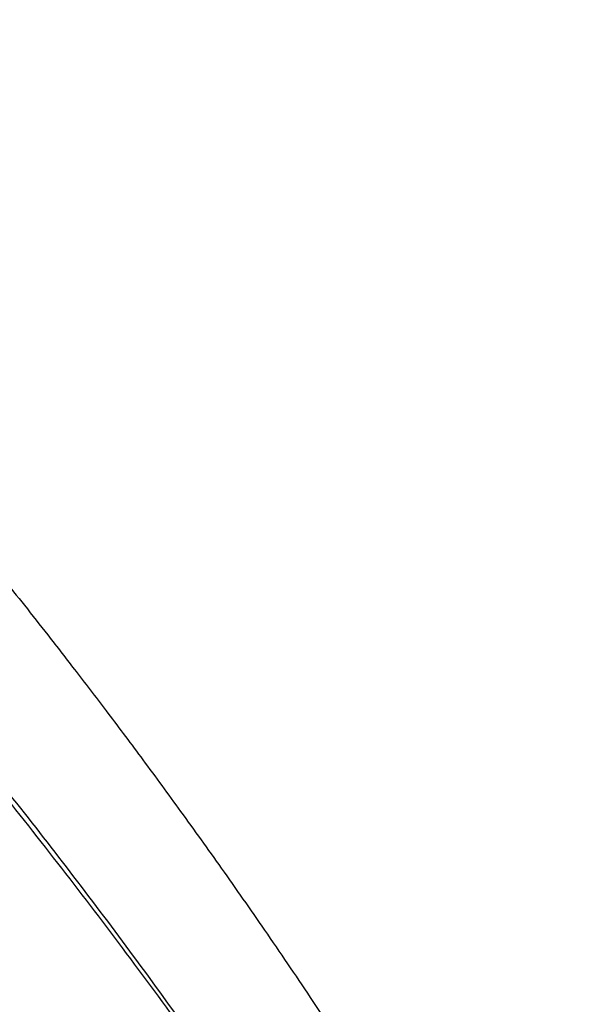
# Model space of a CAD drawing. Extents: x 15 to 1026, y -50 to 605.
# Tile 15 of 17: x 820 to 895, y 285 to 412. Entities that reach past the tile are written whole.
import ezdxf

# ---------------------------------------------------------------- set-up
doc = ezdxf.new("R2010")
doc.units = 0
doc.layers.get('0').update_dxf_attribs({"linetype": 'CONTINUOUS'})

msp = doc.modelspace()

# ---------------------------------------------------------------- linework, layer by layer
for points, knots in [([(752.17, 412.36), (755.23, 409.39), (761.11, 403.57), (769.53, 394.97), (777.31, 386.79), (784.47, 379.06), (791.02, 371.79), (797, 365.01), (802.28, 358.88), (806.91, 353.39), (810.95, 348.53), (814.55, 344.12), (817.74, 340.16), (820.74, 336.4), (823.92, 332.36), (827.53, 327.7), (831.65, 322.31), (836.17, 316.27), (841.06, 309.59), (846.33, 302.24), (851.93, 294.21), (858.07, 285.18), (864.73, 275.06), (871.89, 263.78), (879.33, 251.61), (886.99, 238.52), (892.07, 229.44), (894.63, 224.74)], [0, 0, 0, 0, 0.054082, 0.104986, 0.152715, 0.197272, 0.238662, 0.276886, 0.311948, 0.341312, 0.368023, 0.392081, 0.413489, 0.432562, 0.453161, 0.478681, 0.50738, 0.539256, 0.574307, 0.61253, 0.653922, 0.698481, 0.751149, 0.80764, 0.867949, 0.932071, 1, 1, 1, 1]), ([(882.66, 217.85), (880.65, 221.31), (876.16, 229.03), (868.47, 241.62), (859.05, 256.37), (847.74, 273.16), (834.37, 291.85), (821.01, 309.32), (807.81, 325.61), (794.89, 340.8), (779.73, 357.62), (762.24, 375.96), (749.39, 388.27), (742.65, 394.74)], [0, 0, 0, 0, 0.053069, 0.118247, 0.195534, 0.284932, 0.386443, 0.500067, 0.576216, 0.664283, 0.764269, 0.876175, 1, 1, 1, 1]), ([(742.03, 393.88), (745.17, 390.92), (751.44, 385), (760.65, 375.94), (769.72, 366.73), (778.62, 357.38), (787.38, 347.88), (795.96, 338.24), (807.74, 324.57), (822.28, 306.77), (839.03, 284.69), (854.65, 262.5), (869.24, 240.3), (878.22, 225.28), (882.66, 217.85)], [0, 0, 0, 0, 0.057185, 0.114353, 0.171503, 0.228637, 0.285754, 0.342853, 0.399937, 0.525128, 0.647729, 0.76774, 0.885164, 1, 1, 1, 1])]:
    msp.add_open_spline(points, degree=3, knots=knots)

doc.saveas('drawing.dxf')
